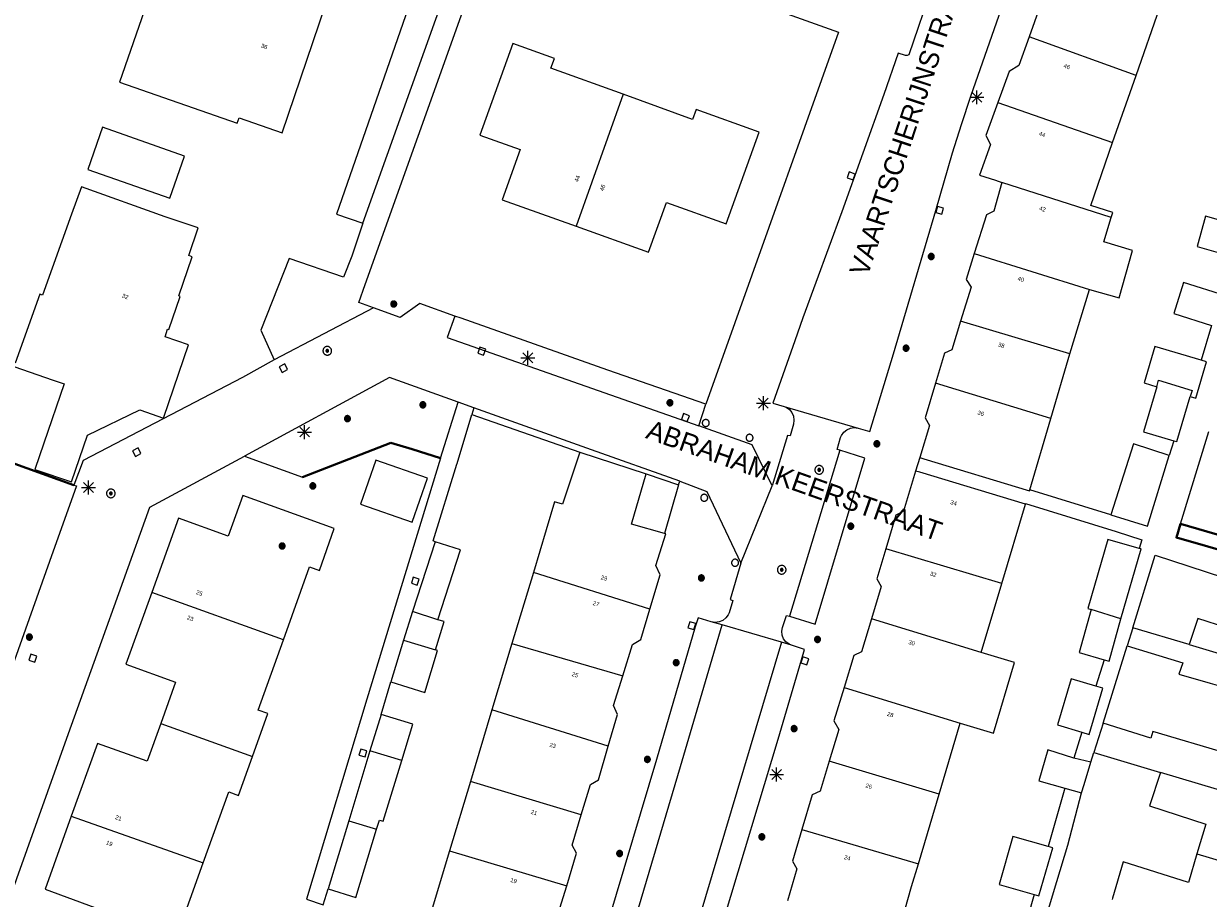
# Model space of a CAD drawing. Header units: metres. Extents: x 135779 to 137489, y 452643 to 455118.
# Tile 195 of 256: x 136529 to 136614, y 453526 to 453588. Entities that reach past the tile are written whole.
import ezdxf
from ezdxf.enums import TextEntityAlignment as Align

# ---------------------------------------------------------------- set-up
doc = ezdxf.new("R2010")
doc.units = ezdxf.units.M
doc.linetypes.add('DGN_Style_4', pattern=[89.853097, 44.898487, -22.449243, 0.056123, -22.449243])
for name, color, linetype, lineweight in [('KTop_BTD_Groenvoorziening', 62, 'Continuous', 13), ('KTop_GBI_Luifel', 40, 'Continuous', 40), ('KTop_NAR_Huisnummer (t)', 7, 'Continuous', 13), ('KTop_NAR_Huisnummer tijdelijk (t)', 7, 'Continuous', 13), ('KTop_OBW_Overig Plus', 1, 'Continuous', 13), ('KTop_ORL_Weg_Straatnaam (t)', 7, 'Continuous', 13), ('KTop_PAL_Afsluitpaal', 222, 'Continuous', 13), ('KTop_PAL_Lichtmast', 40, 'Continuous', 13), ('KTop_PND_Grondvlaksituatie van BAG-pand [tachy]', 1, 'Continuous', 13), ('KTop_PND_Pandscheiding', 40, 'Continuous', 13), ('KTop_PUT_Inspectie- of rioolput', 15, 'Continuous', 13), ('KTop_PUT_Kolk', 15, 'Continuous', 13), ('KTop_SHD_Hek (l)', 15, 'DGN_Style_4', 40), ('KTop_VGO_Boom', 92, 'Continuous', 13), ('KTop_WGD_Parkeervlak', 251, 'Continuous', 13), ('KTop_WGD_Rijbaan_Lokale weg', 251, 'Continuous', 13), ('KTop_WGD_Rijbaan_Lokale weg_verkeersdrempel', 40, 'Continuous', 13), ('KTop_WGD_Voetpad', 251, 'Continuous', 13), ('KTop_WGD_Voetpad_achterpad', 251, 'Continuous', 13)]:
    doc.layers.add(name, color=color, linetype=linetype, lineweight=lineweight)
doc.styles.add('Style-ROVU', font='ROVU.shx')
doc.styles.add('Style-ROVUCURSIEF', font='ROVUCURSIEF.shx')

# ---------------------------------------------------------------- blocks, each defined once
blk = doc.blocks.new('PAL_Lichtmast')
at = {"layer": 'KTop_PAL_Lichtmast'}
for p, q in [((-0.354, -0.354), (0.354, 0.354)), ((0.354, -0.354), (-0.354, 0.354)), ((0, -0.5), (0, 0.5)), ((-0.5, 0), (0.5, 0))]:
    blk.add_line(p, q, dxfattribs=at)
blk = doc.blocks.new('PAL_Afsluitpaal')
at = {"layer": 'KTop_PAL_Afsluitpaal', "flags": 128}
blk.add_lwpolyline([(0.25, 0), (0.249, 0.026), (0.245, 0.052), (0.238, 0.077), (0.228, 0.102), (0.217, 0.125), (0.202, 0.147), (0.186, 0.167), (0.167, 0.186), (0.147, 0.202), (0.125, 0.217), (0.102, 0.228), (0.077, 0.238), (0.052, 0.245), (0.026, 0.249), (0, 0.25), (-0.026, 0.249), (-0.052, 0.245), (-0.077, 0.238), (-0.102, 0.228), (-0.125, 0.217), (-0.147, 0.202), (-0.167, 0.186), (-0.186, 0.167), (-0.202, 0.147), (-0.217, 0.125), (-0.228, 0.102), (-0.238, 0.077), (-0.245, 0.052), (-0.249, 0.026), (-0.25, 0), (-0.249, -0.026), (-0.245, -0.052), (-0.238, -0.077), (-0.228, -0.102), (-0.217, -0.125), (-0.202, -0.147), (-0.186, -0.167), (-0.167, -0.186), (-0.147, -0.202), (-0.125, -0.217), (-0.102, -0.228), (-0.077, -0.238), (-0.052, -0.245), (-0.026, -0.249), (0, -0.25), (0.026, -0.249), (0.052, -0.245), (0.077, -0.238), (0.102, -0.228), (0.125, -0.217), (0.147, -0.202), (0.167, -0.186), (0.186, -0.167), (0.202, -0.147), (0.217, -0.125), (0.228, -0.102), (0.238, -0.077), (0.245, -0.052), (0.249, -0.026), (0.25, 0)], dxfattribs=at)
blk = doc.blocks.new('PUT_Inspectie-_of_rioolput')
at = {"layer": 'KTop_PUT_Inspectie- of rioolput', "flags": 128}
for points in [[(0.31, 0), (0.308, 0.032), (0.303, 0.064), (0.294, 0.095), (0.283, 0.126), (0.268, 0.155), (0.25, 0.182), (0.23, 0.207), (0.207, 0.23), (0.182, 0.25), (0.154, 0.268), (0.126, 0.283), (0.095, 0.294), (0.064, 0.303), (0.032, 0.308), (0, 0.309), (-0.032, 0.308), (-0.064, 0.303), (-0.096, 0.294), (-0.126, 0.283), (-0.155, 0.268), (-0.182, 0.25), (-0.207, 0.23), (-0.23, 0.207), (-0.25, 0.182), (-0.268, 0.154), (-0.283, 0.126), (-0.294, 0.095), (-0.303, 0.064), (-0.308, 0.032), (-0.309, 0), (-0.308, -0.032), (-0.303, -0.064), (-0.294, -0.096), (-0.283, -0.126), (-0.268, -0.155), (-0.25, -0.182), (-0.23, -0.207), (-0.207, -0.23), (-0.182, -0.25), (-0.155, -0.268), (-0.126, -0.283), (-0.096, -0.294), (-0.064, -0.303), (-0.032, -0.308), (0, -0.309), (0.032, -0.308), (0.064, -0.303), (0.095, -0.294), (0.126, -0.283), (0.155, -0.268), (0.182, -0.25), (0.207, -0.23), (0.23, -0.207), (0.25, -0.182), (0.268, -0.155), (0.283, -0.126), (0.294, -0.096), (0.303, -0.064), (0.308, -0.032), (0.31, 0)], [(0.095, 0), (0.094, 0.009), (0.092, 0.019), (0.09, 0.029), (0.086, 0.038), (0.082, 0.047), (0.076, 0.055), (0.07, 0.063), (0.063, 0.07), (0.055, 0.076), (0.047, 0.082), (0.038, 0.086), (0.029, 0.09), (0.019, 0.092), (0.009, 0.094), (0, 0.094), (-0.01, 0.094), (-0.02, 0.092), (-0.029, 0.09), (-0.039, 0.086), (-0.048, 0.082), (-0.056, 0.076), (-0.064, 0.07), (-0.071, 0.063), (-0.077, 0.055), (-0.082, 0.047), (-0.087, 0.038), (-0.09, 0.029), (-0.093, 0.019), (-0.094, 0.009), (-0.095, 0), (-0.094, -0.01), (-0.093, -0.02), (-0.09, -0.029), (-0.087, -0.039), (-0.082, -0.048), (-0.077, -0.056), (-0.071, -0.064), (-0.064, -0.071), (-0.056, -0.077), (-0.047, -0.082), (-0.039, -0.087), (-0.029, -0.09), (-0.02, -0.093), (-0.01, -0.094), (0, -0.095), (0.009, -0.094), (0.019, -0.093), (0.029, -0.09), (0.038, -0.087), (0.047, -0.082), (0.055, -0.077), (0.063, -0.071), (0.07, -0.064), (0.076, -0.056), (0.082, -0.047), (0.086, -0.039), (0.09, -0.029), (0.092, -0.02), (0.094, -0.01), (0.095, 0)], [(0.035, 0), (0.034, 0.003), (0.034, 0.007), (0.033, 0.01), (0.031, 0.014), (0.03, 0.017), (0.028, 0.02), (0.026, 0.023), (0.023, 0.026), (0.02, 0.028), (0.017, 0.03), (0.014, 0.031), (0.01, 0.033), (0.007, 0.034), (0.003, 0.034), (0, 0.034), (-0.004, 0.034), (-0.007, 0.034), (-0.011, 0.033), (-0.014, 0.031), (-0.018, 0.03), (-0.021, 0.028), (-0.023, 0.026), (-0.026, 0.023), (-0.028, 0.02), (-0.03, 0.017), (-0.032, 0.014), (-0.033, 0.01), (-0.034, 0.007), (-0.035, 0.003), (-0.035, 0), (-0.035, -0.004), (-0.034, -0.007), (-0.033, -0.011), (-0.032, -0.014), (-0.03, -0.018), (-0.028, -0.021), (-0.026, -0.023), (-0.023, -0.026), (-0.021, -0.028), (-0.017, -0.03), (-0.014, -0.032), (-0.011, -0.033), (-0.007, -0.034), (-0.004, -0.035), (0, -0.035), (0.003, -0.035), (0.007, -0.034), (0.01, -0.033), (0.014, -0.032), (0.017, -0.03), (0.02, -0.028), (0.023, -0.026), (0.026, -0.023), (0.028, -0.021), (0.03, -0.017), (0.031, -0.014), (0.033, -0.011), (0.034, -0.007), (0.034, -0.004), (0.035, 0)], [(0.01, 0.02), (0.007, 0.02), (0.005, 0.021), (0.003, 0.022), (0.001, 0.022), (-0.001, 0.022), (-0.004, 0.022), (-0.006, 0.021), (-0.008, 0.02), (-0.01, 0.019), (-0.012, 0.018), (-0.014, 0.017), (-0.016, 0.015), (-0.017, 0.013), (-0.019, 0.012), (-0.02, 0.009), (-0.021, 0.007), (-0.022, 0.005), (-0.022, 0.003), (-0.022, 0.001), (-0.022, -0.001), (-0.022, -0.004), (-0.022, -0.006), (-0.021, -0.008), (-0.02, -0.01), (-0.019, -0.012), (-0.017, -0.014), (-0.016, -0.016), (-0.014, -0.017), (-0.012, -0.019), (-0.01, -0.02), (-0.008, -0.021), (-0.006, -0.022), (-0.003, -0.022), (-0.001, -0.022), (0.001, -0.022), (0.003, -0.022), (0.005, -0.022), (0.008, -0.021), (0.01, -0.02), (0.012, -0.019), (0.014, -0.017), (0.015, -0.016), (0.017, -0.014), (0.018, -0.012), (0.02, -0.01), (0.02, -0.008), (0.021, -0.006), (0.022, -0.003), (0.022, -0.001), (0.022, 0.001), (0.022, 0.003), (0.021, 0.005), (0.02, 0.008), (0.019, 0.01), (0.018, 0.012), (0.017, 0.014), (0.015, 0.015), (0.013, 0.017), (0.012, 0.018), (0.01, 0.02)]]:
    blk.add_lwpolyline(points, dxfattribs=at)
blk = doc.blocks.new('PUT_Kolk')
at = {"layer": 'KTop_PUT_Kolk', "flags": 128}
blk.add_lwpolyline([(0.225, -0.225), (0.225, 0.225), (-0.225, 0.225), (-0.225, -0.225), (0.225, -0.225)], dxfattribs=at)
blk = doc.blocks.new('VGO_Boom')
at = {"layer": 'KTop_VGO_Boom', "flags": 128}
for points in [[(0.215, 0), (0.214, 0.022), (0.21, 0.045), (0.204, 0.066), (0.196, 0.087), (0.186, 0.108), (0.174, 0.126), (0.16, 0.144), (0.144, 0.16), (0.126, 0.174), (0.107, 0.186), (0.087, 0.196), (0.066, 0.204), (0.045, 0.21), (0.022, 0.214), (-0.001, 0.215), (-0.023, 0.214), (-0.045, 0.21), (-0.067, 0.204), (-0.088, 0.196), (-0.108, 0.186), (-0.127, 0.174), (-0.144, 0.16), (-0.16, 0.144), (-0.174, 0.126), (-0.187, 0.107), (-0.197, 0.087), (-0.205, 0.066), (-0.211, 0.045), (-0.214, 0.022), (-0.215, -0.001), (-0.214, -0.023), (-0.211, -0.045), (-0.205, -0.067), (-0.197, -0.088), (-0.187, -0.108), (-0.174, -0.127), (-0.16, -0.144), (-0.144, -0.16), (-0.127, -0.174), (-0.108, -0.187), (-0.088, -0.197), (-0.067, -0.205), (-0.045, -0.211), (-0.023, -0.214), (0, -0.215), (0.022, -0.214), (0.045, -0.211), (0.066, -0.205), (0.087, -0.197), (0.108, -0.187), (0.126, -0.174), (0.144, -0.16), (0.16, -0.144), (0.174, -0.127), (0.186, -0.108), (0.196, -0.088), (0.204, -0.067), (0.21, -0.045), (0.214, -0.023), (0.215, -0.001)], [(0.155, 0), (0.154, 0.016), (0.152, 0.032), (0.147, 0.048), (0.142, 0.063), (0.134, 0.078), (0.125, 0.091), (0.115, 0.104), (0.104, 0.115), (0.091, 0.125), (0.077, 0.134), (0.063, 0.142), (0.048, 0.147), (0.032, 0.152), (0.016, 0.154), (-0.001, 0.155), (-0.017, 0.154), (-0.033, 0.152), (-0.048, 0.147), (-0.064, 0.142), (-0.078, 0.134), (-0.092, 0.125), (-0.104, 0.115), (-0.116, 0.104), (-0.126, 0.091), (-0.135, 0.077), (-0.142, 0.063), (-0.148, 0.048), (-0.152, 0.032), (-0.155, 0.016), (-0.155, -0.001), (-0.155, -0.017), (-0.152, -0.033), (-0.148, -0.048), (-0.142, -0.064), (-0.135, -0.078), (-0.126, -0.092), (-0.116, -0.104), (-0.104, -0.116), (-0.092, -0.126), (-0.078, -0.135), (-0.064, -0.142), (-0.048, -0.148), (-0.033, -0.152), (-0.017, -0.155), (0, -0.155), (0.016, -0.155), (0.032, -0.152), (0.048, -0.148), (0.063, -0.142), (0.078, -0.135), (0.091, -0.126), (0.104, -0.116), (0.115, -0.104), (0.125, -0.092), (0.134, -0.078), (0.142, -0.064), (0.147, -0.048), (0.152, -0.033), (0.154, -0.017), (0.155, -0.001)], [(0.095, 0), (0.094, 0.01), (0.093, 0.02), (0.09, 0.029), (0.087, 0.039), (0.082, 0.048), (0.077, 0.056), (0.071, 0.064), (0.064, 0.071), (0.056, 0.077), (0.047, 0.082), (0.039, 0.087), (0.029, 0.09), (0.02, 0.093), (0.01, 0.094), (-0.001, 0.095), (-0.01, 0.094), (-0.02, 0.093), (-0.03, 0.09), (-0.039, 0.087), (-0.048, 0.082), (-0.056, 0.077), (-0.064, 0.071), (-0.071, 0.064), (-0.077, 0.056), (-0.083, 0.047), (-0.087, 0.039), (-0.091, 0.029), (-0.093, 0.02), (-0.095, 0.01), (-0.095, -0.001), (-0.095, -0.01), (-0.093, -0.02), (-0.091, -0.03), (-0.087, -0.039), (-0.083, -0.048), (-0.077, -0.056), (-0.071, -0.064), (-0.064, -0.071), (-0.056, -0.077), (-0.048, -0.083), (-0.039, -0.087), (-0.03, -0.091), (-0.02, -0.093), (-0.01, -0.095), (0, -0.095), (0.01, -0.095), (0.02, -0.093), (0.029, -0.091), (0.039, -0.087), (0.048, -0.083), (0.056, -0.077), (0.064, -0.071), (0.071, -0.064), (0.077, -0.056), (0.082, -0.048), (0.087, -0.039), (0.09, -0.03), (0.093, -0.02), (0.094, -0.01), (0.095, -0.001)], [(0.035, 0), (0.035, 0.004), (0.034, 0.007), (0.033, 0.011), (0.032, 0.014), (0.03, 0.018), (0.028, 0.021), (0.026, 0.023), (0.023, 0.026), (0.021, 0.028), (0.017, 0.03), (0.014, 0.032), (0.011, 0.033), (0.007, 0.034), (0.004, 0.035), (-0.001, 0.035), (-0.004, 0.035), (-0.008, 0.034), (-0.011, 0.033), (-0.015, 0.032), (-0.018, 0.03), (-0.021, 0.028), (-0.024, 0.026), (-0.027, 0.023), (-0.029, 0.021), (-0.031, 0.017), (-0.032, 0.014), (-0.034, 0.011), (-0.035, 0.007), (-0.035, 0.004), (-0.035, -0.001), (-0.035, -0.004), (-0.035, -0.008), (-0.034, -0.011), (-0.032, -0.015), (-0.031, -0.018), (-0.029, -0.021), (-0.027, -0.024), (-0.024, -0.027), (-0.021, -0.029), (-0.018, -0.031), (-0.015, -0.032), (-0.011, -0.034), (-0.008, -0.035), (-0.004, -0.035), (0, -0.035), (0.004, -0.035), (0.007, -0.035), (0.011, -0.034), (0.014, -0.032), (0.018, -0.031), (0.021, -0.029), (0.023, -0.027), (0.026, -0.024), (0.028, -0.021), (0.03, -0.018), (0.032, -0.015), (0.033, -0.011), (0.034, -0.008), (0.035, -0.004), (0.035, 0)]]:
    blk.add_lwpolyline(points, dxfattribs=at)

msp = doc.modelspace()

# ---------------------------------------------------------------- linework, layer by layer
at = {"layer": 'KTop_BTD_Groenvoorziening', "flags": 128}
for points in [[(136559.544, 453597.268), (136551.761, 453574.844), (136553.638, 453574.198)], [(136561.448, 453560.468), (136569.198, 453557.787)], [(136545.161, 453557.491), (136549.321, 453555.991), (136555.651, 453558.441), (136557.171, 453558.001), (136559.221, 453557.351)], [(136573.948, 453556.224), (136576.284, 453555.429)]]:
    msp.add_lwpolyline(points, dxfattribs=at)
at = {"layer": 'KTop_GBI_Luifel', "flags": 128}
msp.add_lwpolyline([(136612.275, 453552.644), (136611.972, 453551.654), (136616.478, 453550.369), (136616.776, 453551.321), (136612.275, 453552.644)], dxfattribs=at)
at = {"layer": 'KTop_OBW_Overig Plus', "flags": 128}
for points in [[(136615.522, 453568.998), (136612.48, 453569.951), (136611.778, 453567.712), (136614.491, 453566.861)], [(136556.571, 453544.311), (136555.657, 453541.317)], [(136555.657, 453541.317), (136558.079, 453540.553), (136559, 453543.569), (136558.866, 453543.61)]]:
    msp.add_lwpolyline(points, dxfattribs=at)
at = {"layer": 'KTop_PND_Grondvlaksituatie van BAG-pand [tachy]', "flags": 128}
for points in [[(136536.2, 453584.307), (136544.643, 453581.377), (136544.783, 453581.749), (136547.874, 453580.67), (136551.404, 453591.112), (136552.554, 453594.515), (136550.95, 453595.1), (136548.732, 453595.91), (136548.25, 453594.712), (136541.264, 453597.115), (136540.527, 453595.097), (136539.546, 453595.408), (136537.76, 453590.221), (136538.179, 453590.017), (136536.2, 453584.307)], [(136602.677, 453592.515), (136601.865, 453590.256), (136602.179, 453589.71), (136601.403, 453587.552)], [(136609.078, 453584.784), (136610.776, 453589.655)], [(136601.403, 453587.552), (136600.668, 453585.512), (136599.991, 453585.068), (136599.177, 453582.847)], [(136572.297, 453583.445), (136567.121, 453585.301), (136567.381, 453586.001), (136564.389, 453587.075), (136562.031, 453580.511), (136564.931, 453579.471), (136563.641, 453575.881), (136568.94, 453573.975)], [(136607.401, 453579.971), (136609.078, 453584.784)], [(136568.94, 453573.975), (136574.121, 453572.111), (136575.409, 453575.686), (136579.699, 453574.14), (136582.069, 453580.716), (136577.535, 453582.35), (136577.277, 453581.635), (136572.297, 453583.445)], [(136599.177, 453582.847), (136598.308, 453580.478), (136598.64, 453579.848), (136597.861, 453577.641), (136598.991, 453577.271), (136599.449, 453577.121)], [(136533.921, 453578.051), (136539.811, 453575.991), (136540.861, 453579.011), (136534.971, 453581.071), (136533.921, 453578.051)], [(136607.296, 453574.596), (136607.407, 453574.964), (136605.833, 453575.472), (136607.401, 453579.971)], [(136599.449, 453577.121), (136598.885, 453575.049), (136598.353, 453574.801), (136597.482, 453572.013)], [(136528.623, 453563.909), (136531.44, 453562.952), (136532.245, 453562.676), (136530.787, 453558.425), (136530.139, 453556.533), (136532.749, 453555.641), (136533.9, 453559.006), (136537.666, 453560.816), (136539.35, 453560.217), (136540.812, 453564.484), (136541.15, 453565.473), (136539.465, 453566.056), (136539.653, 453566.601), (136539.742, 453566.57), (136540.541, 453568.949), (136540.453, 453568.979), (136541.402, 453571.792), (136541.177, 453571.868), (136541.849, 453573.854), (136539.47, 453574.652), (136533.467, 453576.791)], [(136533.467, 453576.791), (136532.769, 453574.843), (136530.687, 453569.031), (136530.498, 453569.099), (136528.71, 453564.151)], [(136605.734, 453569.448), (136607.874, 453568.833), (136608.833, 453572.23), (136606.772, 453572.847), (136607.296, 453574.596)], [(136616.917, 453573.893), (136614.06, 453574.707), (136613.462, 453572.525), (136616.297, 453571.718)], [(136597.482, 453572.013), (136596.901, 453570.151), (136597.248, 453569.616), (136596.501, 453567.174)], [(136604.338, 453564.818), (136605.734, 453569.448)], [(136596.501, 453567.174), (136595.87, 453565.106), (136595.353, 453564.878), (136594.7, 453562.714)], [(136613.747, 453564.371), (136610.418, 453565.351), (136609.65, 453562.742), (136610.562, 453562.474)], [(136602.967, 453560.187), (136604.338, 453564.818)], [(136612.969, 453561.766), (136613.369, 453561.648), (136614.136, 453564.257), (136613.747, 453564.371)], [(136594.7, 453562.714), (136593.954, 453560.24), (136594.273, 453559.689), (136593.575, 453557.393)], [(136610.562, 453562.474), (136609.605, 453559.245), (136611.792, 453558.597)], [(136611.792, 453558.597), (136612.011, 453558.532), (136612.969, 453561.766)], [(136601.451, 453555.066), (136602.967, 453560.187)], [(136611.462, 453557.547), (136608.883, 453558.378), (136607.273, 453553.278)], [(136569.198, 453557.787), (136567.966, 453554.046), (136567.396, 453554.21), (136566.795, 453552.216), (136565.869, 453549.143)], [(136569.198, 453557.787), (136573.948, 453556.224)], [(136593.575, 453557.393), (136593.862, 453557.306), (136601.435, 453555.013), (136601.451, 453555.066)], [(136607.273, 453553.278), (136609.888, 453552.462), (136611.462, 453557.547)], [(136557.174, 453552.755), (136558.278, 453555.92), (136554.571, 453557.212), (136553.468, 453554.048), (136557.174, 453552.755)], [(136575.27, 453551.941), (136572.91, 453552.621), (136573.948, 453556.224)], [(136593.278, 453556.42), (136592.402, 453553.539), (136591.866, 453553.262), (136591.138, 453550.857)], [(136601.153, 453554.061), (136593.565, 453556.334), (136593.278, 453556.42)], [(136547.948, 453544.331), (136549.821, 453549.551), (136550.531, 453549.301), (136551.601, 453552.301), (136545.031, 453554.661), (136543.991, 453551.761), (136540.431, 453553.041), (136538.512, 453547.725)], [(136599.459, 453548.371), (136601.153, 453554.061)], [(136574.22, 453546.519), (136574.956, 453548.986), (136574.662, 453549.645), (136575.36, 453551.915), (136575.27, 453551.941)], [(136609.291, 453550.881), (136607.064, 453551.526), (136605.625, 453546.558), (136605.861, 453546.49)], [(136558.831, 453551.361), (136557.209, 453546.362)], [(136559.019, 453545.766), (136560.639, 453550.776), (136558.831, 453551.361)], [(136591.138, 453550.857), (136590.483, 453548.695), (136590.805, 453548.153), (136590.1, 453545.818)], [(136607.994, 453545.82), (136609.447, 453550.836), (136609.291, 453550.881)], [(136565.869, 453549.143), (136564.336, 453544.06)], [(136597.981, 453543.408), (136599.459, 453548.371)], [(136616.515, 453548.411), (136615.578, 453545.179), (136613.513, 453545.862), (136612.892, 453543.985)], [(136538.512, 453547.725), (136536.651, 453542.571), (136540.221, 453541.291), (136539.161, 453538.33)], [(136557.209, 453546.362), (136557.205, 453546.348), (136556.571, 453544.311)], [(136572.29, 453541.747), (136572.989, 453543.988), (136573.57, 453544.338), (136574.22, 453546.519)], [(136605.861, 453546.49), (136604.99, 453543.406), (136606.789, 453542.898)], [(136558.866, 453543.61), (136559.486, 453545.64), (136559.019, 453545.766)], [(136590.1, 453545.818), (136589.385, 453543.452), (136588.848, 453543.199), (136588.141, 453540.901)], [(136606.789, 453542.898), (136607.141, 453542.798), (136607.994, 453545.82)], [(136608.842, 453545.187), (136608.445, 453543.898)], [(136612.892, 453543.985), (136608.842, 453545.187)], [(136545.731, 453535.949), (136546.841, 453539.041), (136546.141, 453539.291), (136547.948, 453544.331)], [(136556.571, 453544.311), (136558.866, 453543.61)], [(136564.336, 453544.06), (136562.904, 453539.309)], [(136608.445, 453543.898), (136612.427, 453542.674), (136612.141, 453541.868), (136614.392, 453541.22), (136616.895, 453540.499), (136616.199, 453538.175)], [(136596.474, 453538.344), (136598.862, 453537.633), (136600.369, 453542.697), (136597.981, 453543.408)], [(136571.241, 453536.697), (136571.912, 453538.968), (136571.623, 453539.605), (136572.29, 453541.747)], [(136606.203, 453540.996), (136604.414, 453541.526), (136603.436, 453538.224), (136605.189, 453537.705)], [(136588.141, 453540.901), (136587.407, 453538.513), (136587.761, 453537.902), (136587.071, 453535.623)], [(136605.189, 453537.705), (136605.721, 453537.547), (136606.699, 453540.849), (136606.203, 453540.996)], [(136554.951, 453538.971), (136554.158, 453536.361)], [(136556.436, 453535.673), (136557.228, 453538.279), (136554.951, 453538.971)], [(136562.904, 453539.309), (136561.357, 453534.176)], [(136539.161, 453538.33), (136538.191, 453535.621), (136534.621, 453536.901), (136532.741, 453531.671)], [(136594.959, 453533.259), (136596.474, 453538.344)], [(136606.712, 453538.345), (136606.059, 453536.24)], [(136616.199, 453538.175), (136615.601, 453536.178), (136610.291, 453537.741), (136610.137, 453537.277), (136606.712, 453538.345)], [(136554.158, 453536.361), (136552.633, 453531.341)], [(136569.298, 453531.767), (136569.955, 453533.956), (136570.531, 453534.28), (136571.241, 453536.697)], [(136604.616, 453535.846), (136602.757, 453536.435), (136602.111, 453534.225), (136603.98, 453533.684)], [(136606.059, 453536.24), (136610.824, 453534.816)], [(136542.205, 453528.342), (136544.031, 453533.421), (136544.731, 453533.161), (136545.731, 453535.949)], [(136554.635, 453530.74), (136554.835, 453531.398), (136555.112, 453531.314), (136556.436, 453535.673)], [(136587.071, 453535.623), (136586.422, 453533.477), (136585.861, 453533.204), (136585.125, 453530.736)], [(136605.844, 453535.548), (136604.616, 453535.846)], [(136605.159, 453533.342), (136605.351, 453533.96), (136605.844, 453535.548)], [(136610.824, 453534.816), (136610.047, 453532.43), (136614.084, 453531.114), (136613.441, 453528.968)], [(136561.357, 453534.176), (136559.854, 453529.191)], [(136603.98, 453533.684), (136605.159, 453533.342)], [(136593.471, 453528.259), (136594.959, 453533.259)], [(136532.741, 453531.671), (136530.861, 453526.441), (136534.431, 453525.141), (136533.478, 453521.972)], [(136552.633, 453531.341), (136551.151, 453526.461)], [(136568.26, 453526.687), (136568.974, 453529.03), (136568.655, 453529.6), (136569.298, 453531.767)], [(136551.151, 453526.461), (136553.151, 453525.853), (136554.635, 453530.74)], [(136585.125, 453530.736), (136584.446, 453528.462), (136584.755, 453527.916), (136584.089, 453525.603)], [(136602.769, 453529.504), (136600.247, 453530.228), (136599.258, 453526.788), (136601.78, 453526.063)], [(136601.78, 453526.063), (136602.118, 453525.966), (136603.106, 453529.407), (136602.769, 453529.504)], [(136559.854, 453529.191), (136558.323, 453524.111)], [(136613.441, 453528.968), (136612.828, 453526.92), (136608.151, 453528.396), (136607.389, 453525.806), (136607.36, 453525.708)], [(136540.127, 453519.855), (136541.041, 453522.881), (136540.331, 453523.131), (136542.205, 453528.342)], [(136592.02, 453523.252), (136592.991, 453526.646), (136593.471, 453528.259)], [(136566.296, 453521.761), (136566.974, 453524.059), (136567.536, 453524.308), (136568.26, 453526.687)]]:
    msp.add_lwpolyline(points, dxfattribs=at)
at = {"layer": 'KTop_PND_Pandscheiding', "flags": 128}
for points in [[(136609.078, 453584.784), (136601.403, 453587.552)], [(136572.297, 453583.445), (136568.94, 453573.975)], [(136599.177, 453582.847), (136607.401, 453579.971)], [(136607.296, 453574.596), (136599.449, 453577.121)], [(136597.482, 453572.013), (136605.734, 453569.448)], [(136604.338, 453564.818), (136596.501, 453567.174)], [(136602.967, 453560.187), (136594.7, 453562.714)], [(136610.562, 453562.474), (136610.698, 453562.934), (136613.096, 453562.194), (136612.969, 453561.766)], [(136599.459, 453548.371), (136591.138, 453550.857)], [(136574.22, 453546.519), (136565.869, 453549.143)], [(136547.948, 453544.331), (136538.512, 453547.725)], [(136559.019, 453545.766), (136557.209, 453546.362)], [(136607.994, 453545.82), (136605.861, 453546.49)], [(136597.981, 453543.408), (136590.1, 453545.818)], [(136564.336, 453544.06), (136572.29, 453541.747)], [(136612.892, 453543.985), (136615.025, 453543.354), (136625.52, 453540.27)], [(136588.141, 453540.901), (136596.474, 453538.344)], [(136571.241, 453536.697), (136562.904, 453539.309)], [(136539.161, 453538.33), (136545.731, 453535.949)], [(136556.436, 453535.673), (136554.158, 453536.361)], [(136594.959, 453533.259), (136587.071, 453535.623)], [(136622.846, 453531.225), (136610.824, 453534.816)], [(136569.298, 453531.767), (136561.357, 453534.176)], [(136532.741, 453531.671), (136542.205, 453528.342)], [(136552.633, 453531.341), (136554.635, 453530.74)], [(136585.125, 453530.736), (136593.471, 453528.259)], [(136559.854, 453529.191), (136568.26, 453526.687)], [(136613.441, 453528.968), (136621.476, 453526.59)]]:
    msp.add_lwpolyline(points, dxfattribs=at)
at = {"layer": 'KTop_SHD_Hek (l)', "flags": 128}
for points in [[(136515.576, 453561.676), (136532.931, 453555.401)], [(136549.321, 453555.991), (136555.651, 453558.441), (136557.171, 453558.001)], [(136557.171, 453558.001), (136559.221, 453557.351)]]:
    msp.add_lwpolyline(points, dxfattribs=at)
at = {"layer": 'KTop_WGD_Parkeervlak', "flags": 128}
msp.add_lwpolyline([(136578.241, 453561.211), (136575.958, 453562.018), (136571.214, 453563.661), (136560.691, 453567.381), (136560.248, 453567.54)], dxfattribs=at)
at = {"layer": 'KTop_WGD_Rijbaan_Lokale weg', "flags": 128}
for points in [[(136604.62, 453622.075), (136603.672, 453619.42), (136598.525, 453604.887), (136596.574, 453599.3), (136593.842, 453591.571), (136594.38, 453591.416), (136594.482, 453591.339), (136594.482, 453591.25), (136592.786, 453586.276), (136592.671, 453586.212), (136592.556, 453586.225), (136592.022, 453586.387), (136590.986, 453583.426), (136587.977, 453575.011), (136585.19, 453567.42), (136584.613, 453565.763), (136583.05, 453561.28), (136583.84, 453561.06)], [(136589.16, 453559.49), (136590, 453559.27), (136591.364, 453563.722), (136591.7, 453564.82), (136594.729, 453575.104), (136595.913, 453579.23), (136596.553, 453581.273), (136597.232, 453583.304), (136600.11, 453591.513), (136603.057, 453599.747), (136607.799, 453613.117), (136610.289, 453620.08)], [(136560.248, 453567.54), (136557.733, 453568.44), (136556.33, 453567.428), (136554.403, 453568.127)], [(136554.403, 453568.127), (136547.29, 453564.387)], [(136560.248, 453567.54), (136559.694, 453565.996), (136577.74, 453559.66)], [(136547.29, 453564.387), (136545.011, 453563.141), (136533.591, 453557.181), (136532.931, 453555.401), (136533.121, 453555.371), (136531.191, 453549.951), (136527.455, 453539.501), (136525.421, 453533.801), (136521.831, 453523.811), (136520.501, 453520.031), (136519.761, 453517.621), (136516.591, 453506.961), (136514.861, 453501.251), (136511.881, 453491.241), (136510.431, 453486.401), (136509.327, 453486.583)], [(136560.484, 453561.364), (136555.558, 453563.125), (136545.161, 453557.491)], [(136561.597, 453560.967), (136560.484, 453561.364)], [(136576.36, 453555.69), (136570.029, 453557.953), (136561.597, 453560.967)], [(136583.84, 453561.06), (136589.16, 453559.49)], [(136582.98, 453555.36), (136581.56, 453558.3), (136577.74, 453559.66)], [(136536.86, 453480.25), (136520.381, 453486.941), (136518.771, 453490.321), (136518.141, 453491.581), (136518.761, 453493.681), (136521.911, 453504.261), (136523.641, 453510.031), (136526.841, 453520.741), (136528.481, 453526.191), (136528.831, 453527.201), (136532.551, 453537.611), (136534.591, 453543.317), (136538.381, 453553.841), (136545.161, 453557.491)], [(136576.36, 453555.69), (136578.3, 453554.97), (136580.75, 453549.81)], [(136580.75, 453549.81), (136582.98, 453555.36)], [(136558.976, 453476.83), (136568.719, 453509.295), (136576.42, 453535.238), (136579.414, 453545.392)], [(136583.65, 453544.165), (136579.414, 453545.392)], [(136583.65, 453544.165), (136562.342, 453472.723), (136563.53, 453472.31)]]:
    msp.add_lwpolyline(points, dxfattribs=at)
at = {"layer": 'KTop_WGD_Rijbaan_Lokale weg_verkeersdrempel', "flags": 128}
for points in [[(136583.84, 453561.06), (136583.99, 453560.998), (136584.225, 453560.834), (136584.406, 453560.611), (136584.518, 453560.348), (136584.554, 453560.063), (136584.51, 453559.78), (136584.27, 453558.95), (136584.09, 453558.97), (136582.98, 453555.36)], [(136587.85, 453557.91), (136587.65, 453557.97), (136587.9, 453558.83), (136587.96, 453558.98), (136588.121, 453559.213), (136588.34, 453559.391), (136588.6, 453559.502), (136588.881, 453559.536), (136589.16, 453559.49)], [(136587.85, 453557.91), (136584.23, 453546.01)], [(136580.75, 453549.81), (136579.97, 453547.22), (136580.17, 453547.14), (136579.91, 453546.27), (136579.848, 453546.126), (136579.68, 453545.893), (136579.454, 453545.715), (136579.189, 453545.605), (136578.903, 453545.573), (136578.62, 453545.62)], [(136579.414, 453545.392), (136578.62, 453545.62)], [(136584.38, 453543.93), (136584.208, 453544.002), (136583.981, 453544.168), (136583.81, 453544.392), (136583.709, 453544.654), (136583.685, 453544.934), (136583.74, 453545.21), (136584.02, 453546.07), (136584.23, 453546.01)], [(136584.38, 453543.93), (136583.65, 453544.165)]]:
    msp.add_lwpolyline(points, dxfattribs=at)
at = {"layer": 'KTop_WGD_Voetpad', "flags": 128}
for points in [[(136554.403, 453568.127), (136553.36, 453568.505), (136553.823, 453569.791), (136561.401, 453591.091), (136563.431, 453596.581), (136587.741, 453587.891), (136580.324, 453567.06), (136578.241, 453561.211)], [(136553.638, 453574.198), (136559.821, 453591.461), (136561.601, 453596.551)], [(136553.638, 453574.198), (136552.851, 453571.841), (136552.259, 453570.323), (136548.358, 453571.652), (136546.344, 453566.532), (136547.29, 453564.387)], [(136577.74, 453559.66), (136578.241, 453561.211)], [(136584.23, 453546.01), (136586.07, 453545.44), (136589.64, 453557.36), (136587.85, 453557.91)], [(136593.575, 453557.393), (136593.278, 453556.42)], [(136576.284, 453555.429), (136576.36, 453555.69)], [(136576.284, 453555.429), (136575.27, 453551.941)], [(136578.62, 453545.62), (136577.68, 453545.89), (136577.47, 453545.26), (136574.69, 453535.75), (136568.301, 453514.294), (136566.991, 453509.811), (136563.475, 453498.117), (136558.95, 453483.09), (136557.27, 453477.42), (136558.7, 453476.98), (136558.951, 453476.853), (136558.976, 453476.83)], [(136563.53, 453472.31), (136563.99, 453472.15), (136566.49, 453480.53), (136570.155, 453492.803), (136573.671, 453504.497), (136579.575, 453524.443), (136583.41, 453537.19), (136585.09, 453542.89), (136585.31, 453543.63), (136584.38, 453543.93)]]:
    msp.add_lwpolyline(points, dxfattribs=at)
at = {"layer": 'KTop_WGD_Voetpad_achterpad', "flags": 128}
for points in [[(136614.491, 453566.861), (136613.747, 453564.371)], [(136559.221, 453557.351), (136560.484, 453561.364)], [(136561.597, 453560.967), (136561.448, 453560.468)], [(136558.831, 453551.361), (136558.691, 453551.411), (136560.391, 453556.921), (136560.407, 453556.975), (136561.448, 453560.468)], [(136619.387, 453549.539), (136616.478, 453550.369), (136611.972, 453551.654), (136612.275, 453552.644), (136614.301, 453559.261)], [(136611.792, 453558.597), (136611.462, 453557.547)], [(136559.221, 453557.351), (136553.931, 453540.061), (136549.601, 453525.741), (136550.811, 453525.321), (136551.151, 453526.461)], [(136607.273, 453553.278), (136601.451, 453555.066)], [(136601.153, 453554.061), (136601.163, 453554.095), (136607.645, 453552.081), (136609.486, 453551.503), (136609.291, 453550.881)], [(136608.842, 453545.187), (136610.446, 453550.394), (136616.515, 453548.411)], [(136606.712, 453538.345), (136608.445, 453543.898)], [(136606.789, 453542.898), (136606.203, 453540.996)], [(136554.951, 453538.971), (136555.657, 453541.317)], [(136605.189, 453537.705), (136604.616, 453535.846)], [(136605.844, 453535.548), (136606.059, 453536.24)], [(136603.98, 453533.684), (136602.769, 453529.504)], [(136599.245, 453513.243), (136600.567, 453517.628), (136601.452, 453520.561), (136603.397, 453527.001), (136604.187, 453529.605), (136605.159, 453533.342)], [(136601.78, 453526.063), (136600.92, 453523.039)]]:
    msp.add_lwpolyline(points, dxfattribs=at)

# ---------------------------------------------------------------- block references
at = {"layer": 'KTop_PAL_Afsluitpaal'}
for p in [(136578.231, 453559.87), (136581.371, 453558.81), (136578.121, 453554.51), (136580.331, 453549.85)]:
    msp.add_blockref('PAL_Afsluitpaal', p, dxfattribs=at)
at = {"layer": 'KTop_PAL_Lichtmast'}
for p in [(136597.672, 453583.221), (136565.472, 453564.542), (136582.361, 453561.29), (136549.472, 453559.222), (136533.972, 453555.242), (136583.312, 453534.661)]:
    msp.add_blockref('PAL_Lichtmast', p, dxfattribs=at)
at = {"layer": 'KTop_PUT_Inspectie- of rioolput'}
for p, rotation in [((136551.097, 453565.048), 117.7352964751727), ((136586.361, 453556.512), 343.0801508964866), ((136535.582, 453554.823), 167.4465436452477), ((136583.676, 453549.347), 343.080150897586)]:
    msp.add_blockref('PUT_Inspectie-_of_rioolput', p, dxfattribs=dict(at, rotation=rotation))
at = {"layer": 'KTop_PUT_Kolk'}
for p, rotation in [((136588.652, 453577.581), 340.3241813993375), ((136594.991, 453575.11), 163.9885993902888), ((136562.168, 453565.017), 70.65368610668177), ((136547.948, 453563.798), 117.7352964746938), ((136576.766, 453560.257), 250.6536861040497), ((136537.433, 453557.777), 117.5596696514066), ((136557.407, 453548.538), 342.0235731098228), ((136577.231, 453545.335), 342.5777498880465), ((136529.992, 453543.007), 160.3274223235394), ((136585.33, 453542.819), 163.4429286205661), ((136553.651, 453536.208), 343.1020126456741)]:
    msp.add_blockref('PUT_Kolk', p, dxfattribs=dict(at, rotation=rotation))
at = {"layer": 'KTop_VGO_Boom'}
for p in [(136594.395, 453571.807), (136555.862, 453568.402), (136592.588, 453565.233), (136557.951, 453561.172), (136575.662, 453561.322), (136552.541, 453560.182), (136590.496, 453558.38), (136550.06, 453555.358), (136588.625, 453552.471), (136547.861, 453551.051), (136577.916, 453548.758), (136529.741, 453544.522), (136586.245, 453544.353), (136576.111, 453542.687), (136584.562, 453537.959), (136574.045, 453535.754), (136582.251, 453530.196), (136572.054, 453529.005)]:
    msp.add_blockref('VGO_Boom', p, dxfattribs=at)

# ---------------------------------------------------------------- texts
at = {"layer": 'KTop_NAR_Huisnummer (t)', "style": 'Style-ROVU'}
for s, rotation, p in [('36', 341.6, (136546.795, 453586.799)), ('32', 340.8, (136536.832, 453568.867)), ('29', 343.6, (136571.165, 453548.689)), ('27', 343.6, (136570.591, 453546.844)), ('25', 343.6, (136569.082, 453541.754)), ('23', 343.6, (136567.482, 453536.689)), ('21', 343.6, (136566.141, 453531.874)), ('19', 343.6, (136564.677, 453526.991))]:
    msp.add_text(s, height=0.3, rotation=rotation, dxfattribs=at).set_placement(p, align=Align.MIDDLE_RIGHT)
at = {"layer": 'KTop_NAR_Huisnummer tijdelijk (t)', "style": 'Style-ROVUCURSIEF'}
for s, rotation, p in [('46', 340.1, (136603.902, 453585.508)), ('44', 340.1, (136602.135, 453580.643)), ('44', 70.2, (136568.934, 453577.173)), ('46', 70.2, (136570.75, 453576.52)), ('42', 343.2, (136602.153, 453575.277)), ('40', 343.2, (136600.601, 453570.247)), ('38', 343.2, (136599.203, 453565.514)), ('36', 343.2, (136597.731, 453560.632)), ('34', 343.3, (136595.781, 453554.208)), ('32', 343.3, (136594.318, 453549.089)), ('25', 340.2, (136541.709, 453547.758)), ('23', 340.2, (136541.056, 453545.942)), ('30', 343.3, (136592.776, 453544.174)), ('28', 343.3, (136591.239, 453539.034)), ('26', 343.3, (136589.7, 453533.896)), ('21', 340.2, (136535.915, 453531.625)), ('19', 340.2, (136535.259, 453529.809)), ('24', 343.3, (136588.16, 453528.757))]:
    msp.add_text(s, height=0.3, rotation=rotation, dxfattribs=at).set_placement(p, align=Align.MIDDLE_LEFT)
at = {"layer": 'KTop_ORL_Weg_Straatnaam (t)', "style": 'Style-ROVU'}
for s, rotation, p in [('VAARTSCHERIJNSTRAAT', 71.74637, (136589.826, 453570.319)), ('ABRAHAM KEERSTRAAT', 340.49643, (136573.852, 453558.808))]:
    msp.add_text(s, height=1.4, rotation=rotation, dxfattribs=at).set_placement(p)

doc.saveas('drawing.dxf')
